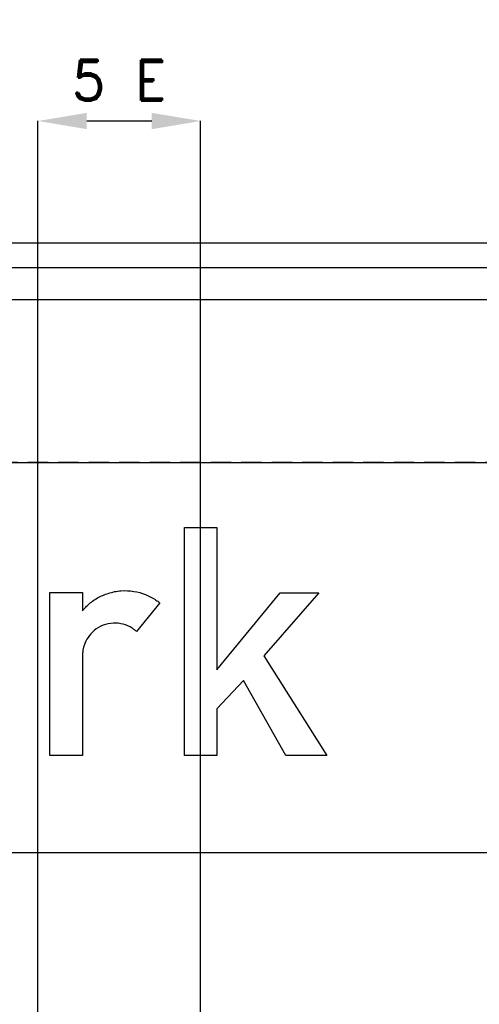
# Model space of a CAD drawing. Header units: millimetres. Extents: x -141 to 3170, y 1107 to 3747.
# Tile 3 of 10: x 1927 to 2492, y 2536 to 3747. Entities that reach past the tile are written whole.
import ezdxf

# ---------------------------------------------------------------- set-up
doc = ezdxf.new("R2010")
doc.units = ezdxf.units.MM
doc.header["$LTSCALE"] = 5
doc.linetypes.add('ČÁRKOVANÁX2', pattern=[1.5, 1, -0.5])
doc.layers.add('Kóty', color=2, linetype='Continuous')
doc.layers.add('Značka', color=7, linetype='Continuous')
doc.styles.get("Standard").update_dxf_attribs({"font": 'romand.shx', "height": 50})
doc.dimstyles.get("Standard").update_dxf_attribs({"dimtxt": 50, "dimasz": 60, "dimexe": 0.18, "dimexo": 0.0625, "dimgap": 25, "dimtad": 1, "dimdec": 0, "dimzin": 0, "dimdsep": 46, "dimtxsty": 'Standard', "dimcen": 0.09, "dimadec": 0, "dimazin": 0, "dimtfac": 1, "dimtdec": 0, "dimtofl": 0, "dimtmove": 0, "dimatfit": 3, "dimfxl": 1, "dimtolj": 1, "dimtzin": 0, "dimarcsym": 0})

# ---------------------------------------------------------------- blocks, each defined once
blk = doc.blocks.new('*D2')
at = {"layer": 'Defpoints', "color": 0, "transparency": 16777216}
for p in [(2149.7, 3622.2), (2149.7, 2426.3), (1949.7, 2412.9)]:
    blk.add_point(p, dxfattribs=at)
at = {"layer": 'Kóty', "color": 0, "lineweight": -2, "transparency": 16777216}
for p, q in [((1949.7, 2413), (1949.7, 3622.4)), ((2009.7, 3622.2), (2089.7, 3622.2)), ((2149.7, 2426.4), (2149.7, 3622.4))]:
    blk.add_line(p, q, dxfattribs=at)
at = {"layer": 'Kóty', "color": 0, "transparency": 16777216}
for points in [[(2009.7, 3632.2), (2009.7, 3612.2), (1949.7, 3622.2)], [(2089.7, 3632.2), (2089.7, 3612.2), (2149.7, 3622.2)]]:
    blk.add_solid(points, dxfattribs=at)
at = {"layer": 'Kóty', "color": 0, "transparency": 16777216, "insert": (2049.7, 3672.2), "char_height": 50, "attachment_point": 5}
blk.add_mtext('\\A1;5 E', dxfattribs=at)

msp = doc.modelspace()

# ---------------------------------------------------------------- linework, layer by layer
at = {"layer": 'Značka', "color": 5}
msp.add_lwpolyline([(169.7, 1107.2), (169.7, 3472.2), (3169.7, 3472.2), (3169.7, 1107.2), (169.7, 1107.2)], dxfattribs=at)
for points in [[(319.7, 3442.2), (3019.7, 3442.2), (3020.2, 3442.2), (3020.6, 3442.2, -0.03218), (3036.1, 3441.1, -0.035459), (3051.4, 3437.9, -0.036272), (3066.1, 3433, -0.034417), (3080, 3426, -0.03372), (3092.9, 3417.3, -0.034076), (3104.5, 3407, -0.034204), (3114.8, 3395.4, -0.034215), (3123.5, 3382.5, -0.03402), (3130.4, 3368.6, -0.033415), (3135.4, 3353.9, -0.034111), (3138.7, 3338.6, -0.036748), (3139.7, 3323.1), (3139.7, 3322.7), (3139.7, 3322.2), (3139.7, 1257.2)], [(3099.7, 1257.2), (3099.7, 3322.2), (3099.7, 3322.5), (3099.7, 3322.8, 0.032177), (3099, 3333.2, 0.035443), (3096.9, 3343.3, 0.036259), (3093.5, 3353.1, 0.034425), (3088.9, 3362.4, 0.033741), (3083.1, 3371, 0.034066), (3076.3, 3378.8, 0.034182), (3068.5, 3385.6, 0.034226), (3059.9, 3391.4, 0.034056), (3050.6, 3396, 0.033425), (3040.8, 3399.4, 0.034151), (3030.6, 3401.5, 0.036743), (3020.3, 3402.2), (3020, 3402.2), (3019.7, 3402.2), (319.7, 3402.2)]]:
    msp.add_lwpolyline(points, format="xyb", dxfattribs=at)
at = {"layer": 'Značka', "color": 6, "linetype": 'ČÁRKOVANÁX2', "ltscale": 5}
msp.add_lwpolyline([(2899.7, 3202.2), (439.7, 3202.2), (439.7, 1377.2), (2899.7, 1377.2), (2899.7, 3202.2)], dxfattribs=at)
at = {"layer": 'Značka', "color": 251}
for points in [[(519.7, 3202.2), (2819.7, 3202.2)], [(2129.8, 2842.2), (2129.8, 3122.2), (2169.8, 3122.2), (2169.8, 2947.3), (2247.6, 3041.9), (2295.1, 3041.9), (2227.4, 2964.7), (2304.9, 2842.2), (2254.4, 2842.2), (2202.3, 2934.3), (2169.8, 2899.5), (2169.8, 2842.2), (2129.8, 2842.2)], [(2819.7, 2722.2), (519.7, 2722.2)]]:
    msp.add_lwpolyline(points, dxfattribs=at)
msp.add_lwpolyline([(1964.3, 2842.2), (1964.3, 3042.3), (2004.6, 3042.3), (2004.6, 3020.1, -0.005358), (2007.9, 3023.7, -0.016107), (2011.4, 3027.2, -0.059435), (2022.9, 3035.7, -0.056248), (2036.2, 3041.4, -0.06146), (2051.8, 3044.6, -0.062527), (2067.6, 3043.8, -0.056656), (2081.8, 3039.9, -0.054482), (2094.8, 3033.1, -0.008117), (2097.1, 3031.6, -0.002711), (2099.5, 3029.9), (2071, 2994.6, 0.005104), (2068.3, 2996.6, 0.015374), (2065.6, 2998.5, 0.073537), (2054.5, 3003.4, 0.081607), (2042.5, 3004.7, 0.089316), (2029.9, 3002.2, 0.087653), (2018.8, 2995.6, 0.074684), (2011.3, 2987.3, 0.06979), (2006.5, 2977.3, 0.028055), (2005.4, 2973.4, 0.034235), (2004.8, 2969.5, 0.01018), (2004.7, 2968.1, 0.003386), (2004.6, 2966.6), (2004.6, 2842.2), (1964.3, 2842.2)], format="xyb", dxfattribs=at)

# ---------------------------------------------------------------- dimensions: what is measured, and where the dimension line sits
at = {"layer": 'Kóty'}
dim = msp.add_linear_dim(base=(2149.7, 3622.2), p1=(1949.7, 2412.9), p2=(2149.7, 2426.3), text='5 E', dimstyle='Standard', dxfattribs=at)
dim.commit()
dim.dimension.update_dxf_attribs({"geometry": '*D2', "text_midpoint": (2049.7, 3672.2)})

doc.saveas('drawing.dxf')
